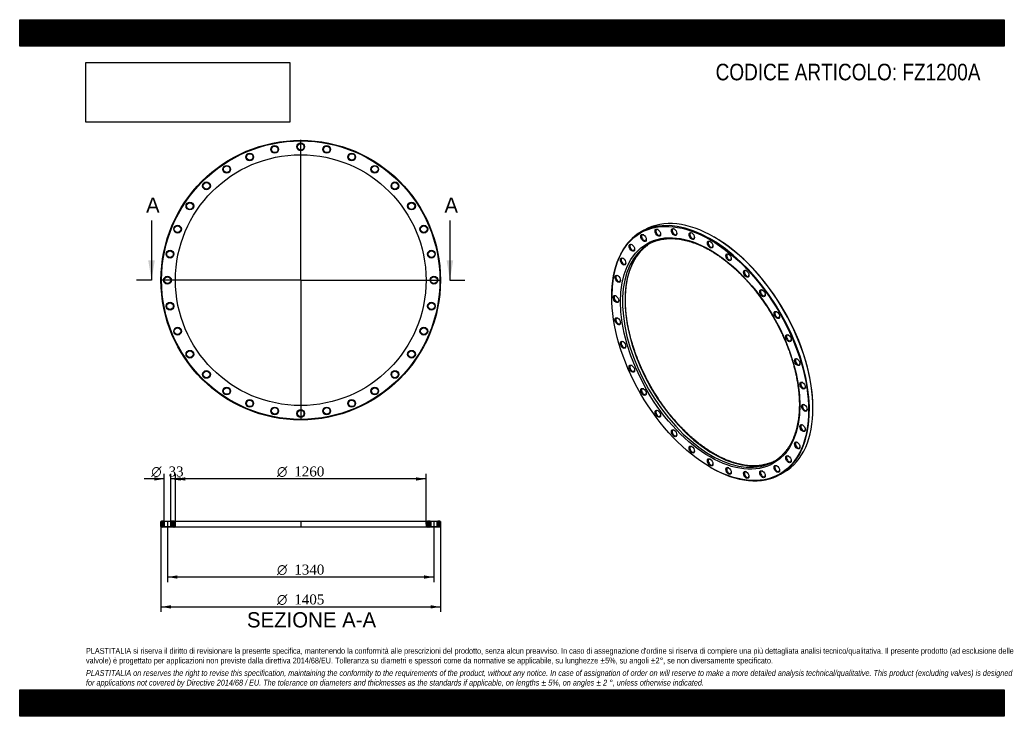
# Model space of a CAD drawing. Header units: millimetres. Extents: x 0 to 4950, y 0 to 3500.
import ezdxf
from ezdxf.enums import TextEntityAlignment as Align
from ezdxf.lldxf.tags import DXFTag

# ---------------------------------------------------------------- set-up
doc = ezdxf.new("R2010")
doc.units = ezdxf.units.MM
doc.header["$LTSCALE"] = 16.666667
for name, color, linetype in [('Default', 7, 'Continuous'), ('DV2_Default', 7, 'Continuous'), ('DV3_Default', 7, 'Continuous'), ('FZ1200A', 7, 'Continuous')]:
    doc.layers.add(name, color=color, linetype=linetype)
doc.styles.add('SEACAD_Solid_Edge_ANSI', font='seans.ttf')
doc.styles.add('SEACAD_Solid_Edge_ANSI1_Symbols', font='semeca1.ttf')
doc.styles.add('SEACAD_Times_New_Roman', font='times.ttf')
tags = doc.linetypes.add('CENTER2', pattern=[28.575, 19.05, -3.175, 3.175, -3.175]).pattern_tags.tags
tags[10:11] = [DXFTag(74, 4), DXFTag(75, 0), DXFTag(340, '0'), DXFTag(46, 0.0), DXFTag(50, 0.0), DXFTag(44, 0.0), DXFTag(45, 0.0)]
tags[8:9] = [DXFTag(74, 4), DXFTag(75, 0), DXFTag(340, '0'), DXFTag(46, 0.0), DXFTag(50, 0.0), DXFTag(44, 0.0), DXFTag(45, 0.0)]
tags[6:7] = [DXFTag(74, 4), DXFTag(75, 0), DXFTag(340, '0'), DXFTag(46, 0.0), DXFTag(50, 0.0), DXFTag(44, 0.0), DXFTag(45, 0.0)]
tags[4:5] = [DXFTag(74, 4), DXFTag(75, 0), DXFTag(340, '0'), DXFTag(46, 0.0), DXFTag(50, 0.0), DXFTag(44, 0.0), DXFTag(45, 0.0)]
picture_1 = doc.add_image_def('image1.jpg', size_in_pixel=(4302, 1260))

# ---------------------------------------------------------------- blocks, each defined once
blk = doc.blocks.new('SE')
at = {"layer": 'FZ1200A', "color": 7, "linetype": 'Continuous'}
for p, q in [((3139.8, 2442.8), (3122.1, 2432.6)), ((3493.2, 2406.8), (3491.1, 2408.1)), ((2976.6, 2111.1), (2976.6, 2108.6)), ((3987.8, 1547.7), (3987.8, 1550.1)), ((3471.3, 1251.9), (3473.4, 1250.7)), ((3824.6, 1215.9), (3842.3, 1226.1))]:
    blk.add_line(p, q, dxfattribs=at)
for centre, major_axis in [((3471.3, 1823), (-349.8, 605.8)), ((3471.3, 1823), (318.5, -551.7)), ((3208, 2429.9), (9.8, -16.9)), ((3290, 2433.1), (9.8, -16.9)), ((3378.8, 2412.9), (9.8, -16.9)), ((3136.3, 2403.3), (9.8, -16.9)), ((3471.3, 2370.1), (9.8, -16.9)), ((3077.3, 2354.4), (9.8, -16.9)), ((3033.6, 2285.1), (9.8, -16.9)), ((3563.7, 2306.2), (9.8, -16.9)), ((3652.6, 2223.8), (9.8, -16.9)), ((3006.6, 2198), (9.8, -16.9)), ((3734.5, 2125.9), (9.8, -16.9)), ((2997.5, 2096.6), (9.8, -16.9)), ((3806.3, 2016.4), (9.8, -16.9)), ((3006.6, 1984.6), (9.8, -16.9)), ((3033.6, 1866.4), (9.8, -16.9)), ((3865.2, 1899.5), (9.8, -16.9)), ((3909, 1779.7), (9.8, -16.9)), ((3077.3, 1746.5), (9.8, -16.9)), ((3136.3, 1629.6), (9.8, -16.9)), ((3935.9, 1661.5), (9.8, -16.9)), ((3208, 1520.1), (9.8, -16.9)), ((3945, 1549.5), (9.8, -16.9)), ((3290, 1422.3), (9.8, -16.9)), ((3935.9, 1448), (9.8, -16.9)), ((3378.8, 1339.9), (9.8, -16.9)), ((3909, 1361), (9.8, -16.9)), ((3471.3, 1276), (9.8, -16.9)), ((3865.2, 1291.7), (9.8, -16.9)), ((3563.7, 1233.1), (9.8, -16.9)), ((3806.3, 1242.8), (9.8, -16.9)), ((3652.6, 1212.9), (9.8, -16.9)), ((3734.5, 1216.2), (9.8, -16.9))]:
    blk.add_ellipse(centre, major_axis=major_axis, ratio=0.57735, dxfattribs=at)
for centre, major_axis, start_param, end_param in [((3491.1, 1834.5), (-351.3, 608.4), 3.141593, 6.283185), ((3473.4, 1824.3), (351.3, -608.4), 0, 3.926991), ((3210.2, 2431.1), (-8.3, 14.3), 0, 3.839772), ((3210.2, 2431.1), (-8.3, 14.3), 5.585006, 6.283185), ((3292.1, 2434.3), (-8.3, 14.3), 0, 3.839772), ((3292.1, 2434.3), (-8.3, 14.3), 5.585006, 6.283185), ((3381, 2414.2), (-8.3, 14.3), 0, 3.839772), ((3381, 2414.2), (-8.3, 14.3), 5.585006, 6.283185), ((3138.4, 2404.5), (-8.3, 14.3), 0, 3.839772), ((3138.4, 2404.5), (-8.3, 14.3), 5.585006, 6.283185), ((3476.2, 1825.9), (-315, 545.6), 6.193753, 6.283185), ((3473.4, 2371.3), (-8.3, 14.3), 0, 3.839772), ((3473.4, 2371.3), (-8.3, 14.3), 5.585006, 6.283185), ((3493.2, 1835.7), (349.8, -605.8), 0.785398, 2.356194), ((3476.2, 1825.9), (-315, 545.6), 0.094663, 3.046057), ((3488.2, 1832.8), (315, -545.6), 3.227954, 6.199492), ((3079.5, 2355.6), (-8.3, 14.3), 0, 3.839772), ((3079.5, 2355.6), (-8.3, 14.3), 5.585006, 6.283185), ((3476.2, 1825.9), (-315, 545.6), 0, 0.094663), ((3488.2, 1832.8), (315, -545.6), 3.160674, 3.227954), ((3035.7, 2286.3), (-8.3, 14.3), 0, 3.839772), ((3035.7, 2286.3), (-8.3, 14.3), 5.585006, 6.283185), ((3565.8, 2307.4), (-8.3, 14.3), 0, 3.839772), ((3565.8, 2307.4), (-8.3, 14.3), 5.585006, 6.283185), ((3654.7, 2225), (-8.3, 14.3), 0, 3.839772), ((3654.7, 2225), (-8.3, 14.3), 5.585006, 6.283185), ((3008.7, 2199.3), (-8.3, 14.3), 0, 3.839772), ((3008.7, 2199.3), (-8.3, 14.3), 5.585006, 6.283185), ((3736.6, 2127.2), (-8.3, 14.3), 0, 3.839772), ((3736.6, 2127.2), (-8.3, 14.3), 5.585006, 6.283185), ((2999.6, 2097.8), (-8.3, 14.3), 0, 3.839772), ((2999.6, 2097.8), (-8.3, 14.3), 5.585006, 6.283185), ((3808.4, 2017.7), (-8.3, 14.3), 0, 3.839772), ((3808.4, 2017.7), (-8.3, 14.3), 5.585006, 6.283185), ((3008.7, 1985.8), (-8.3, 14.3), 0, 3.839772), ((3008.7, 1985.8), (-8.3, 14.3), 5.585006, 6.283185), ((3035.7, 1867.6), (-8.3, 14.3), 0, 3.839772), ((3035.7, 1867.6), (-8.3, 14.3), 5.585006, 6.283185), ((3867.3, 1900.8), (-8.3, 14.3), 0, 3.839772), ((3867.3, 1900.8), (-8.3, 14.3), 5.585006, 6.283185), ((3911.1, 1780.9), (-8.3, 14.3), 0, 3.839772), ((3911.1, 1780.9), (-8.3, 14.3), 5.585006, 6.283185), ((3079.5, 1747.8), (-8.3, 14.3), 0, 3.839772), ((3079.5, 1747.8), (-8.3, 14.3), 5.585006, 6.283185), ((3138.4, 1630.8), (-8.3, 14.3), 0, 3.839772), ((3138.4, 1630.8), (-8.3, 14.3), 5.585006, 6.283185), ((3938, 1662.7), (-8.3, 14.3), 0, 3.839772), ((3938, 1662.7), (-8.3, 14.3), 5.585006, 6.283185), ((3210.2, 1521.4), (-8.3, 14.3), 0, 3.839772), ((3210.2, 1521.4), (-8.3, 14.3), 5.585006, 6.283185), ((3947.1, 1550.7), (-8.3, 14.3), 0, 3.839772), ((3947.1, 1550.7), (-8.3, 14.3), 5.585006, 6.283185), ((3292.1, 1423.5), (-8.3, 14.3), 0, 3.839772), ((3292.1, 1423.5), (-8.3, 14.3), 5.585006, 6.283185), ((3938, 1449.3), (-8.3, 14.3), 0, 3.839772), ((3938, 1449.3), (-8.3, 14.3), 5.585006, 6.283185), ((3381, 1341.1), (-8.3, 14.3), 0, 3.839772), ((3381, 1341.1), (-8.3, 14.3), 5.585006, 6.283185), ((3911.1, 1362.2), (-8.3, 14.3), 0, 3.839772), ((3911.1, 1362.2), (-8.3, 14.3), 5.585006, 6.283185), ((3473.4, 1277.2), (-8.3, 14.3), 0, 3.839772), ((3473.4, 1277.2), (-8.3, 14.3), 5.585006, 6.283185), ((3476.2, 1825.9), (-315, 545.6), 3.046057, 3.22983), ((3867.3, 1292.9), (-8.3, 14.3), 0, 3.839772), ((3867.3, 1292.9), (-8.3, 14.3), 5.585006, 6.283185), ((3473.4, 1824.3), (351.3, -608.4), 5.497787, 6.283185), ((3565.8, 1234.4), (-8.3, 14.3), 0, 3.839772), ((3565.8, 1234.4), (-8.3, 14.3), 5.585006, 6.283185), ((3488.2, 1832.8), (315, -545.6), 6.199492, 6.264103), ((3808.4, 1244), (-8.3, 14.3), 0, 3.839772), ((3808.4, 1244), (-8.3, 14.3), 5.585006, 6.283185), ((3654.7, 1214.2), (-8.3, 14.3), 0, 3.839772), ((3654.7, 1214.2), (-8.3, 14.3), 5.585006, 6.283185), ((3736.6, 1217.4), (-8.3, 14.3), 0, 3.839772), ((3736.6, 1217.4), (-8.3, 14.3), 5.585006, 6.283185)]:
    blk.add_ellipse(centre, major_axis=major_axis, ratio=0.57735, start_param=start_param, end_param=end_param, dxfattribs=at)
for points, knots in [([(3190, 2385.2), (3193, 2386.3), (3199.4, 2388.8), (3211.1, 2392.3), (3224.2, 2395.5), (3237.7, 2397.9), (3251.5, 2399.5), (3265.7, 2400.4), (3280.1, 2400.5), (3294.8, 2399.8), (3309.7, 2398.4), (3324.8, 2396.2), (3340.2, 2393.2), (3355.7, 2389.5), (3371.4, 2385), (3387.2, 2379.8), (3403.2, 2373.9), (3419.2, 2367.2), (3435.4, 2359.8), (3451.6, 2351.7), (3467.8, 2342.8), (3484.1, 2333.3), (3500.3, 2323.1), (3516.5, 2312.3), (3532.7, 2300.7), (3548.8, 2288.6), (3564.8, 2275.8), (3580.6, 2262.4), (3596.4, 2248.4), (3612, 2233.9), (3627.4, 2218.8), (3642.6, 2203.2), (3657.5, 2187), (3672.3, 2170.4), (3686.7, 2153.3), (3700.9, 2135.8), (3714.8, 2117.9), (3728.4, 2099.5), (3741.6, 2080.8), (3754.5, 2061.8), (3766.9, 2042.4), (3779, 2022.7), (3790.7, 2002.8), (3802, 1982.6), (3812.8, 1962.3), (3823.2, 1941.7), (3833.1, 1921), (3842.5, 1900.1), (3851.4, 1879.2), (3859.9, 1858.2), (3867.8, 1837.1), (3875.1, 1816), (3882, 1795), (3888.3, 1774), (3894, 1753), (3899.2, 1732.2), (3903.8, 1711.5), (3907.8, 1690.9), (3911.3, 1670.5), (3914.1, 1650.3), (3916.4, 1630.4), (3918.1, 1610.8), (3919.2, 1591.4), (3919.7, 1572.3), (3919.6, 1553.6), (3918.9, 1535.3), (3917.7, 1517.4), (3915.8, 1499.8), (3913.3, 1482.7), (3910.3, 1466.1), (3906.7, 1450), (3902.5, 1434.4), (3897.8, 1419.3), (3892.5, 1404.7), (3886.7, 1390.7), (3880.3, 1377.3), (3873.3, 1364.5), (3865.9, 1352.3), (3857.9, 1340.7), (3849.4, 1329.8), (3840.4, 1319.5), (3831, 1310), (3823, 1302.7), (3818.5, 1299.2), (3817.1, 1298.1)], [0, 0, 0, 0, 0.008227, 0.020685, 0.033131, 0.045564, 0.057982, 0.070385, 0.082774, 0.095149, 0.107511, 0.119863, 0.132205, 0.14454, 0.156869, 0.169194, 0.181515, 0.193833, 0.20615, 0.218466, 0.230782, 0.243098, 0.255415, 0.267732, 0.28005, 0.292369, 0.30469, 0.317011, 0.329334, 0.341658, 0.353984, 0.366311, 0.378638, 0.390967, 0.403297, 0.415627, 0.427958, 0.44029, 0.452623, 0.464956, 0.477289, 0.489622, 0.501956, 0.51429, 0.526623, 0.538957, 0.55129, 0.563622, 0.575955, 0.588286, 0.600617, 0.612947, 0.625276, 0.637604, 0.64993, 0.662256, 0.67458, 0.686903, 0.699225, 0.711545, 0.723864, 0.736181, 0.748497, 0.760812, 0.773125, 0.785438, 0.79775, 0.810062, 0.822375, 0.834688, 0.847003, 0.85932, 0.871642, 0.883968, 0.896301, 0.908641, 0.920992, 0.933354, 0.945729, 0.958118, 0.970522, 0.982942, 0.995377, 1, 1, 1, 1]), ([(3491.7, 1318.8), (3488.6, 1320.6), (3480.9, 1325.1), (3466.9, 1333.8), (3450.7, 1344.5), (3434.5, 1355.9), (3418.4, 1368), (3402.4, 1380.7), (3386.5, 1393.9), (3370.8, 1407.8), (3355.1, 1422.3), (3339.7, 1437.3), (3324.5, 1452.8), (3309.5, 1468.8), (3294.7, 1485.4), (3280.2, 1502.4), (3265.9, 1519.8), (3252, 1537.7), (3238.4, 1556), (3225.1, 1574.6), (3212.2, 1593.6), (3199.6, 1612.9), (3187.5, 1632.6), (3175.7, 1652.4), (3164.4, 1672.6), (3153.5, 1692.9), (3143, 1713.4), (3133, 1734.1), (3123.5, 1755), (3114.5, 1775.9), (3106, 1796.9), (3098, 1818), (3090.5, 1839), (3083.6, 1860.1), (3077.2, 1881.1), (3071.4, 1902.1), (3066.1, 1922.9), (3061.4, 1943.7), (3057.3, 1964.3), (3053.7, 1984.7), (3050.8, 2004.9), (3048.4, 2024.9), (3046.6, 2044.6), (3045.4, 2064), (3044.8, 2083.1), (3044.8, 2101.9), (3045.3, 2120.3), (3046.5, 2138.3), (3048.3, 2155.9), (3050.6, 2173), (3053.5, 2189.7), (3057.1, 2206), (3061.1, 2221.7), (3065.8, 2236.9), (3071, 2251.5), (3076.7, 2265.6), (3083, 2279.1), (3089.9, 2292), (3097.2, 2304.3), (3105.1, 2316), (3113.5, 2327.1), (3122.4, 2337.5), (3131.7, 2347.1), (3140.4, 2355.1), (3145.6, 2359.2), (3147.9, 2361)], [0, 0, 0, 0, 0.008451, 0.024525, 0.040602, 0.05668, 0.07276, 0.08884, 0.104923, 0.121007, 0.137093, 0.153181, 0.169269, 0.18536, 0.201452, 0.217545, 0.233639, 0.249734, 0.26583, 0.281927, 0.298024, 0.314122, 0.33022, 0.346319, 0.362417, 0.378515, 0.394614, 0.410711, 0.426809, 0.442905, 0.459001, 0.475096, 0.491189, 0.507282, 0.523373, 0.539463, 0.555551, 0.571638, 0.587723, 0.603806, 0.619887, 0.635966, 0.652043, 0.668119, 0.684193, 0.700265, 0.716337, 0.732407, 0.748477, 0.764548, 0.780619, 0.796693, 0.81277, 0.828851, 0.844939, 0.861034, 0.87714, 0.893258, 0.909391, 0.92554, 0.941708, 0.957895, 0.974102, 0.990329, 1, 1, 1, 1]), ([(3776.4, 1274.2), (3771.9, 1272.5), (3764.2, 1269.6), (3751.1, 1265.8), (3738, 1262.8), (3724.4, 1260.5), (3710.5, 1259), (3696.3, 1258.3), (3681.8, 1258.3), (3667.1, 1259.1), (3652.1, 1260.7), (3637, 1263), (3621.6, 1266.1), (3606, 1269.9), (3590.3, 1274.5), (3574.5, 1279.9), (3558.5, 1285.9), (3542.4, 1292.7), (3526.2, 1300.3), (3510.4, 1308.3), (3498.6, 1314.9), (3492.8, 1318.2), (3491.7, 1318.8)], [0, 0, 0, 0, 0.05209, 0.104775, 0.15741, 0.209987, 0.262501, 0.314952, 0.367341, 0.419673, 0.471954, 0.524191, 0.576391, 0.62856, 0.680704, 0.73283, 0.784942, 0.837044, 0.889141, 0.941234, 0.990579, 1, 1, 1, 1])]:
    blk.add_open_spline(points, degree=3, knots=knots, dxfattribs=at)
blk = doc.blocks.new('SE1')
at = {"layer": 'DV2_Default', "color": 7, "linetype": 'CENTER2'}
for p, q in [((1412.8, 2194.4), (1412.8, 2895.7)), ((1409.8, 2191.4), (708.6, 2191.4)), ((1414.3, 2191.4), (1411.3, 2191.4)), ((1412.8, 2192.9), (1412.8, 2189.9)), ((1412.8, 2188.4), (1412.8, 1487.2)), ((1415.8, 2191.4), (2117.1, 2191.4))]:
    blk.add_line(p, q, dxfattribs=at)
at = {"layer": 'FZ1200A', "color": 7, "linetype": 'Continuous'}
for centre, radius in [((1412.8, 2191.4), 702.5), ((1412.8, 2191.4), 699.5), ((1412.8, 2861.4), 19.5), ((1412.8, 2861.4), 16.5), ((1156.4, 2810.4), 19.5), ((1156.4, 2810.4), 16.5), ((1282.1, 2848.6), 19.5), ((1282.1, 2848.6), 16.5), ((1543.5, 2848.6), 19.5), ((1543.5, 2848.6), 16.5), ((1669.2, 2810.4), 19.5), ((1669.2, 2810.4), 16.5), ((1412.8, 2191.4), 630), ((1040.6, 2748.5), 19.5), ((1040.6, 2748.5), 16.5), ((1785, 2748.5), 19.5), ((1785, 2748.5), 16.5), ((939, 2665.2), 19.5), ((939, 2665.2), 16.5), ((1886.6, 2665.2), 19.5), ((1886.6, 2665.2), 16.5), ((855.7, 2563.7), 19.5), ((855.7, 2563.7), 16.5), ((1969.9, 2563.7), 19.5), ((1969.9, 2563.7), 16.5), ((793.8, 2447.8), 19.5), ((793.8, 2447.8), 16.5), ((2031.8, 2447.8), 19.5), ((2031.8, 2447.8), 16.5), ((755.7, 2322.1), 19.5), ((755.7, 2322.1), 16.5), ((2069.9, 2322.1), 19.5), ((2069.9, 2322.1), 16.5), ((742.8, 2191.4), 19.5), ((742.8, 2191.4), 16.5), ((2082.8, 2191.4), 19.5), ((2082.8, 2191.4), 16.5), ((755.7, 2060.7), 19.5), ((2069.9, 2060.7), 19.5), ((755.7, 2060.7), 16.5), ((2069.9, 2060.7), 16.5), ((793.8, 1935), 19.5), ((793.8, 1935), 16.5), ((2031.8, 1935), 19.5), ((2031.8, 1935), 16.5), ((855.7, 1819.2), 19.5), ((855.7, 1819.2), 16.5), ((1969.9, 1819.2), 19.5), ((1969.9, 1819.2), 16.5), ((939, 1717.7), 19.5), ((939, 1717.7), 16.5), ((1886.6, 1717.7), 19.5), ((1886.6, 1717.7), 16.5), ((1040.6, 1634.3), 19.5), ((1040.6, 1634.3), 16.5), ((1785, 1634.3), 19.5), ((1785, 1634.3), 16.5), ((1156.4, 1572.4), 19.5), ((1156.4, 1572.4), 16.5), ((1669.2, 1572.4), 19.5), ((1669.2, 1572.4), 16.5), ((1282.1, 1534.3), 19.5), ((1282.1, 1534.3), 16.5), ((1412.8, 1521.4), 19.5), ((1412.8, 1521.4), 16.5), ((1543.5, 1534.3), 19.5), ((1543.5, 1534.3), 16.5)]:
    blk.add_circle(centre, radius, dxfattribs=at)
blk = doc.blocks.new('SE3')
at = {"color": 7, "linetype": 'Continuous', "style": 'SEACAD_Solid_Edge_ANSI'}
blk.add_text('A', height=76.7, dxfattribs=at).set_placement((635.2, 2606.4), align=Align.TOP_LEFT)
blk = doc.blocks.new('SE4')
at = {"color": 7, "linetype": 'Continuous', "style": 'SEACAD_Solid_Edge_ANSI'}
blk.add_text('A', height=76.7, dxfattribs=at).set_placement((2135.2, 2606.4), align=Align.TOP_LEFT)
blk = doc.blocks.new('SEANNOT_GROUP')
at = {"linetype": 'Continuous'}
blk.add_hatch(color=7, dxfattribs=at).paths.add_polyline_path([(646.1, 2291.4), (662.8, 2191.4), (679.5, 2291.4)])
at = {"color": 7, "linetype": 'Continuous'}
blk.add_lwpolyline([(662.8, 2491.4), (662.8, 2191.4)], dxfattribs=at)
blk = doc.blocks.new('SEANNOT_GROUP1')
at = {"linetype": 'Continuous'}
blk.add_hatch(color=7, dxfattribs=at).paths.add_polyline_path([(2146.1, 2291.4), (2162.8, 2191.4), (2179.5, 2291.4)])
at = {"color": 7, "linetype": 'Continuous'}
blk.add_lwpolyline([(2162.8, 2491.4), (2162.8, 2191.4)], dxfattribs=at)
blk = doc.blocks.new('SE2')
at = {"layer": 'Default', "color": 7, "linetype": 'CENTER2'}
for p, q in [((662.8, 2191.4), (587.8, 2191.4)), ((2162.8, 2191.4), (2237.8, 2191.4))]:
    blk.add_line(p, q, dxfattribs=at)
at = {"layer": 'Default'}
for name in ['SE3', 'SE4', 'SEANNOT_GROUP', 'SEANNOT_GROUP1']:
    blk.add_blockref(name, (0, 0), dxfattribs=at)
blk = doc.blocks.new('SE5')
at = {"layer": 'FZ1200A', "linetype": 'Continuous'}
h = blk.add_hatch(dxfattribs=at)
h.set_pattern_fill('LINE', scale=0.629921, angle=45, style=0)
h.paths.add_polyline_path([(723.3, 981.1), (713.3, 981.1), (710.3, 978.1), (710.3, 953.1), (713.3, 950.1), (723.3, 950.1), (726.3, 953.1), (726.3, 978.1)])
h = blk.add_hatch(dxfattribs=at)
h.set_pattern_fill('LINE', scale=0.629921, angle=45, style=0)
edge = h.paths.add_edge_path()
edge.add_line((762.3, 950.1), (775.8, 950.1))
edge.add_arc((775.8, 957.1), 7, 270, 360)
edge.add_line((782.8, 957.1), (782.8, 974.1))
edge.add_arc((775.8, 974.1), 7, 0, 90)
edge.add_line((775.8, 981.1), (762.3, 981.1))
edge.add_line((762.3, 981.1), (759.3, 978.1))
edge.add_line((759.3, 978.1), (759.3, 953.1))
edge.add_line((759.3, 953.1), (762.3, 950.1))
h = blk.add_hatch(dxfattribs=at)
h.set_pattern_fill('LINE', scale=0.629921, angle=45, style=0)
edge = h.paths.add_edge_path()
edge.add_line((2066.3, 953.1), (2066.3, 978.1))
edge.add_line((2066.3, 978.1), (2063.3, 981.1))
edge.add_line((2063.3, 981.1), (2049.8, 981.1))
edge.add_arc((2049.8, 974.1), 7, 90, 180)
edge.add_line((2042.8, 974.1), (2042.8, 957.1))
edge.add_arc((2049.8, 957.1), 7, 180, 270)
edge.add_line((2049.8, 950.1), (2063.3, 950.1))
edge.add_line((2063.3, 950.1), (2066.3, 953.1))
h = blk.add_hatch(dxfattribs=at)
h.set_pattern_fill('LINE', scale=0.629921, angle=45, style=0)
h.paths.add_polyline_path([(2099.3, 978.1), (2099.3, 953.1), (2102.3, 950.1), (2112.3, 950.1), (2115.3, 953.1), (2115.3, 978.1), (2112.3, 981.1), (2102.3, 981.1)])
at = {"layer": 'DV3_Default', "color": 7, "linetype": 'CENTER2'}
for p, q in [((742.8, 982.9), (742.8, 948.4)), ((1412.8, 982.9), (1412.8, 948.4)), ((2082.8, 982.9), (2082.8, 948.4))]:
    blk.add_line(p, q, dxfattribs=at)
at = {"layer": 'FZ1200A', "color": 7, "linetype": 'Continuous'}
for p, q in [((713.3, 981.1), (710.3, 978.1)), ((710.3, 953.1), (710.3, 978.1)), ((710.3, 953.1), (713.3, 950.1)), ((723.3, 981.1), (713.3, 981.1)), ((723.3, 950.1), (713.3, 950.1)), ((723.3, 981.1), (762.3, 981.1)), ((723.3, 981.1), (726.3, 978.1)), ((726.3, 953.1), (723.3, 950.1)), ((762.3, 950.1), (723.3, 950.1)), ((759.3, 978.1), (726.3, 978.1)), ((726.3, 978.1), (726.3, 953.1)), ((726.3, 953.1), (759.3, 953.1)), ((759.3, 978.1), (762.3, 981.1)), ((759.3, 953.1), (759.3, 978.1)), ((762.3, 950.1), (759.3, 953.1)), ((775.8, 981.1), (762.3, 981.1)), ((775.8, 950.1), (762.3, 950.1)), ((775.8, 981.1), (2049.8, 981.1)), ((2049.8, 950.1), (775.8, 950.1)), ((782.8, 957.1), (782.8, 974.1)), ((2042.8, 974.1), (2042.8, 957.1)), ((2063.3, 981.1), (2049.8, 981.1)), ((2063.3, 950.1), (2049.8, 950.1)), ((2063.3, 981.1), (2102.3, 981.1)), ((2063.3, 981.1), (2066.3, 978.1)), ((2066.3, 953.1), (2063.3, 950.1)), ((2102.3, 950.1), (2063.3, 950.1)), ((2099.3, 978.1), (2066.3, 978.1)), ((2066.3, 978.1), (2066.3, 953.1)), ((2066.3, 953.1), (2099.3, 953.1)), ((2099.3, 978.1), (2102.3, 981.1)), ((2099.3, 953.1), (2099.3, 978.1)), ((2102.3, 950.1), (2099.3, 953.1)), ((2112.3, 981.1), (2102.3, 981.1)), ((2112.3, 950.1), (2102.3, 950.1)), ((2115.3, 978.1), (2112.3, 981.1)), ((2112.3, 950.1), (2115.3, 953.1)), ((2115.3, 978.1), (2115.3, 953.1))]:
    blk.add_line(p, q, dxfattribs=at)
for centre, start, end in [((775.8, 974.1), 0, 90), ((775.8, 957.1), 270, 0), ((2049.8, 974.1), 90, 180), ((2049.8, 957.1), 180, 270)]:
    blk.add_arc(centre, 7, start, end, dxfattribs=at)
blk = doc.blocks.new('GDimGGroup')
at = {"layer": 'Default', "linetype": 'Continuous'}
for points in [[(832.8, 1200.9), (782.8, 1192.6), (832.8, 1184.3)], [(1992.8, 1200.9), (1992.8, 1184.3), (2042.8, 1192.6)]]:
    blk.add_hatch(color=7, dxfattribs=at).paths.add_polyline_path(points)
at = {"layer": 'Default', "color": 7, "linetype": 'Continuous'}
for p, q in [((782.8, 965.6), (782.8, 1217.6)), ((2042.8, 1192.6), (782.8, 1192.6)), ((2042.8, 965.6), (2042.8, 1217.6))]:
    blk.add_line(p, q, dxfattribs=at)
for s, style, p in [('O', 'SEACAD_Solid_Edge_ANSI1_Symbols', (1293.5, 1255.1)), ('1260', 'SEACAD_Times_New_Roman', (1380.5, 1255.1))]:
    blk.add_text(s, height=50, dxfattribs=dict(at, style=style)).set_placement(p, align=Align.TOP_LEFT)
blk = doc.blocks.new('GDimGGroup1')
at = {"layer": 'Default', "linetype": 'Continuous'}
for points in [[(760.3, 541.4), (760.3, 558.1), (710.3, 549.7)], [(2065.3, 541.4), (2115.3, 549.7), (2065.3, 558.1)]]:
    blk.add_hatch(color=7, dxfattribs=at).paths.add_polyline_path(points)
at = {"layer": 'Default', "color": 7, "linetype": 'Continuous'}
for p, q in [((710.3, 965.6), (710.3, 524.7)), ((2115.3, 965.6), (2115.3, 524.7)), ((710.3, 549.7), (2115.3, 549.7))]:
    blk.add_line(p, q, dxfattribs=at)
for s, style, p in [('O', 'SEACAD_Solid_Edge_ANSI1_Symbols', (1293.5, 612.2)), ('1405', 'SEACAD_Times_New_Roman', (1380.5, 612.2))]:
    blk.add_text(s, height=50, dxfattribs=dict(at, style=style)).set_placement(p, align=Align.TOP_LEFT)
blk = doc.blocks.new('GDimGGroup2')
at = {"layer": 'Default', "linetype": 'Continuous'}
for points in [[(792.8, 691.4), (792.8, 708.1), (742.8, 699.7)], [(2032.8, 691.4), (2082.8, 699.7), (2032.8, 708.1)]]:
    blk.add_hatch(color=7, dxfattribs=at).paths.add_polyline_path(points)
at = {"layer": 'Default', "color": 7, "linetype": 'Continuous'}
for p, q in [((742.8, 950.1), (742.8, 674.7)), ((2082.8, 950.1), (2082.8, 674.7)), ((2082.8, 699.7), (742.8, 699.7))]:
    blk.add_line(p, q, dxfattribs=at)
for s, style, p in [('O', 'SEACAD_Solid_Edge_ANSI1_Symbols', (1293.5, 762.2)), ('1340', 'SEACAD_Times_New_Roman', (1380.5, 762.2))]:
    blk.add_text(s, height=50, dxfattribs=dict(at, style=style)).set_placement(p, align=Align.TOP_LEFT)
blk = doc.blocks.new('GDimGGroup3')
at = {"layer": 'Default', "linetype": 'Continuous'}
for points in [[(676.3, 1201), (676.3, 1184.3), (726.3, 1192.6)], [(809.3, 1201), (759.3, 1192.6), (809.3, 1184.3)]]:
    blk.add_hatch(color=7, dxfattribs=at).paths.add_polyline_path(points)
at = {"layer": 'Default', "color": 7, "linetype": 'Continuous'}
for p, q in [((726.3, 1192.6), (626.3, 1192.6)), ((726.3, 978.1), (726.3, 1217.6)), ((759.3, 978.1), (759.3, 1217.6)), ((859.3, 1192.6), (759.3, 1192.6))]:
    blk.add_line(p, q, dxfattribs=at)
for s, style, p in [('O', 'SEACAD_Solid_Edge_ANSI1_Symbols', (661.4, 1255.1)), ('33', 'SEACAD_Times_New_Roman', (748.4, 1255.1))]:
    blk.add_text(s, height=50, dxfattribs=dict(at, style=style)).set_placement(p, align=Align.TOP_LEFT)

msp = doc.modelspace()

# ---------------------------------------------------------------- hatches: boundary and pattern name
at = {"layer": 'Default', "linetype": 'Continuous'}
h = msp.add_hatch(dxfattribs=at)
h.set_pattern_fill('LINE', scale=0.6299213, angle=45, style=0)
h.paths.add_polyline_path([(4950, 3366.7), (4950, 3500), (0, 3500), (0, 3366.7)])
for points in [[(4950, 3366.7), (4950, 3500), (0, 3500), (0, 3366.7)], [(4950, 0), (4950, 133.3), (0, 133.3), (0, 0)]]:
    msp.add_hatch(color=7, dxfattribs=at).paths.add_polyline_path(points)
h = msp.add_hatch(dxfattribs=at)
h.set_pattern_fill('LINE', scale=0.6299213, angle=45, style=0)
h.paths.add_polyline_path([(4950, 0), (4950, 133.3), (0, 133.3), (0, 0)])

# ---------------------------------------------------------------- linework, layer by layer
at = {"layer": 'Default', "color": 7, "linetype": 'Continuous'}
for p, q in [((0, 3500), (4950, 3500)), ((0, 3366.7), (0, 3500)), ((4950, 3500), (4950, 3366.7)), ((4950, 3366.7), (0, 3366.7)), ((0, 133.3), (4950, 133.3)), ((0, 0), (0, 133.3)), ((4950, 133.3), (4950, 0)), ((4950, 0), (0, 0))]:
    msp.add_line(p, q, dxfattribs=at)

# ---------------------------------------------------------------- block references
at = {"layer": 'Default'}
for name in ['SE1', 'SE2', 'SE', 'GDimGGroup3', 'GDimGGroup', 'SE5', 'GDimGGroup1', 'GDimGGroup2']:
    msp.add_blockref(name, (0, 0), dxfattribs=at)

# ---------------------------------------------------------------- texts
at = {"layer": 'Default', "color": 7, "linetype": 'Continuous', "style": 'SEACAD_Solid_Edge_ANSI'}
msp.add_text('SEZIONE A-A', height=76.667, dxfattribs=at).set_placement((1142.4, 523.1), align=Align.TOP_LEFT)
at = {"layer": 'Default', "attachment_point": 1}
for s, insert, char_height, width in [('{\\fArial Narrow|b0||i0||c0|p34;\\C7;\\H83.33333333;\\W1.;CODICE ARTICOLO: FZ1200A}', (3498.7, 3278.7), 83.333, 1346.111), ("{\\fArial Narrow|b0||i0||c0|p34;\\C7;\\H29.16666667;\\W1.;PLASTITALIA si riserva il diritto di revisionare la presente specifica, mantenendo la conformità alle prescrizioni del prodotto, senza alcun preavviso. In caso di assegnazione d'ordine si riserva di compiere una più dettagliata analisi tecnico/qualitativa. Il presente prodotto (ad esclusione delle \\P}{\\fArial Narrow|b0||i0||c0|p34;\\C7;\\H29.16666667;\\W1.;valvole) è progettato per applicazioni non previste dalla direttiva 2014/68/EU. Tolleranza su diametri e spessori come da normative se applicabile, su lunghezze ±5%, su angoli ±2°, se non diversamente specificato.\\P}{\\fArial Narrow|b0||i0||c0|p34;\\C7;\\H8.333333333;\\W1.;   \\P}{\\fArial Narrow|b0||i1||c0|p34;\\C7;\\H29.16666667;\\W1.;PLASTITALIA on reserves the right to revise this specification, maintaining the conformity to the requirements of the product, without any notice. In case of assignation of order on will reserve to make a more detailed analysis technical/qualitative. This product (excluding valves) is designed \\P}{\\fArial Narrow|b0||i1||c0|p34;\\C7;\\H29.16666667;\\W1.;for applications not covered by Directive 2014/68 / EU. The tolerance on diameters and thicknesses as the standards if applicable, on lengths ± 5%, on angles ± 2 °, unless otherwise indicated.\\P}", (333.3, 343.4), 29.1667, 4283.333)]:
    msp.add_mtext(s, dxfattribs=dict(at, insert=insert, char_height=char_height, width=width))

# ---------------------------------------------------------------- pictures from other files: only their frames are drawn
image = msp.add_image(picture_1, insert=(333.3, 2985.1), size_in_units=(1024.3, 300))
image.dxf.flags = 7

doc.saveas('drawing.dxf')
